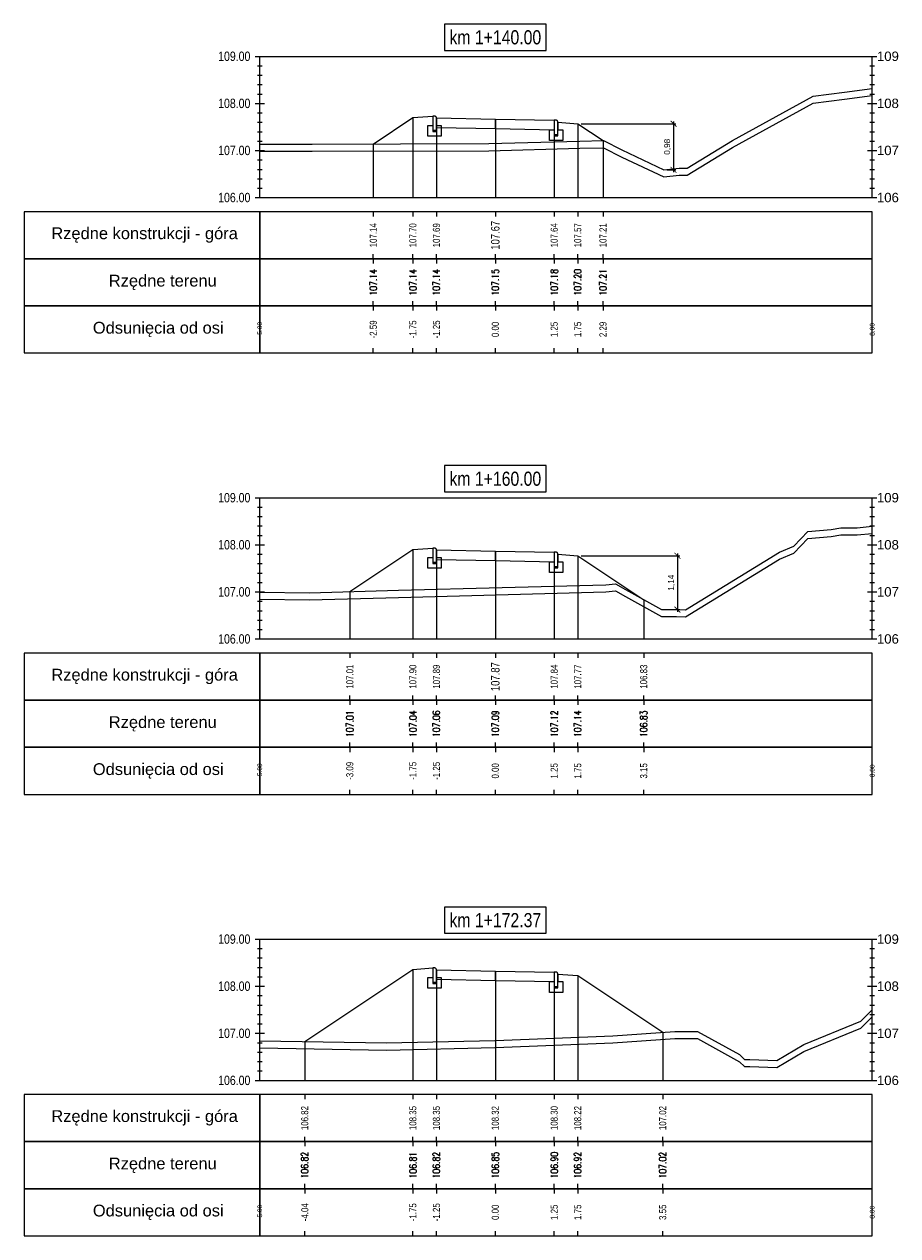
# Model space of a CAD drawing. Extents: x 7537626 to 7538805, y 5722894 to 5725486.
# Tile 56 of 90: x 7538436 to 7538455, y 5725456 to 5725482. Entities that reach past the tile are written whole.
import ezdxf

# ---------------------------------------------------------------- set-up
doc = ezdxf.new("R2010")
doc.units = 0
doc.header["$PDMODE"] = 35
doc.header["$PDSIZE"] = 0.3
for name, color, linetype in [('C-DROGI-PROFILE', 7, 'Continuous'), ('C-DROGI-PROFILE-ETYKIETY', 7, 'Continuous'), ('C-DROGI-PRZEKROJE-ETYKIETY', 7, 'Continuous'), ('C-POPRZECZKA-przekrój', 2, 'Continuous'), ('C-POPRZECZKA-widok', 1, 'Continuous')]:
    doc.layers.add(name, color=color, linetype=linetype)
for name, color, linetype, true_color in [('C-humus', 7, 'Continuous', 0x003df5), ('C-Teren', 7, 'Continuous', 0x005716), ('poprzeczki', 7, 'Continuous', 0x0000d6)]:
    doc.layers.add(name, color=color, linetype=linetype, true_color=true_color)
doc.styles.add('2mm08', font='arial.ttf', dxfattribs={"width": 0.8})
doc.styles.add('opis_50', font='arial.ttf', dxfattribs={"height": 0.125})
doc.styles.get("Standard").update_dxf_attribs({"font": 'arial.ttf'})
doc.dimstyles.new('OPIS_50', dxfattribs={"dimscale": 0.5, "dimtxt": 0.125, "dimasz": 0.25, "dimexe": 0.1, "dimexo": 0.15, "dimgap": 0.1, "dimtad": 1, "dimzin": 0, "dimtxsty": 'opis_50', "dimblk": 'ARCHTICK', "dimcen": 0.15, "dimdle": 0.1, "dimaunit": 2, "dimadec": 4, "dimazin": 0, "dimtfac": 1, "dimtmove": 0, "dimatfit": 3, "dimfxl": 1, "dimarcsym": 0})

# ---------------------------------------------------------------- blocks, each defined once
blk = doc.blocks.new('_ArchTick')
at = {"color": 0, "linetype": 'ByBlock', "const_width": 0.15}
blk.add_lwpolyline([(-0.5, -0.5), (0.5, 0.5)], dxfattribs=at)
blk = doc.blocks.new('*D33')
at = {"layer": 'Defpoints', "color": 0, "transparency": 16777216}
for p in [(7538448.225, 5725479.604), (7538450.05, 5725478.625), (7538450.258, 5725478.625)]:
    blk.add_point(p, dxfattribs=at)
at = {"layer": 'poprzeczki', "color": 0, "lineweight": -2, "transparency": 16777216}
for p, q in [((7538448.3, 5725479.604), (7538450.308, 5725479.604)), ((7538450.258, 5725479.654), (7538450.258, 5725478.575)), ((7538450.125, 5725478.625), (7538450.308, 5725478.625))]:
    blk.add_line(p, q, dxfattribs=at)
at = {"layer": 'poprzeczki', "color": 0, "lineweight": -2, "transparency": 16777216, "xscale": 0.125, "yscale": 0.125, "zscale": 0.125}
for p, rotation in [((7538450.258, 5725479.604), 90), ((7538450.258, 5725478.625), 270)]:
    blk.add_blockref('_ArchTick', p, dxfattribs=dict(at, rotation=rotation))
at = {"layer": 'poprzeczki', "color": 0, "transparency": 16777216, "insert": (7538450.133, 5725479.115), "char_height": 0.125, "attachment_point": 5, "rotation": 90, "style": 'opis_50'}
blk.add_mtext('0,98', dxfattribs=at)
blk = doc.blocks.new('*D94')
at = {"layer": 'Defpoints', "color": 0, "transparency": 16777216}
for p in [(7538448.225, 5725470.429), (7538450, 5725469.287), (7538450.34, 5725469.287)]:
    blk.add_point(p, dxfattribs=at)
at = {"layer": 'poprzeczki', "color": 0, "lineweight": -2, "transparency": 16777216}
for p, q in [((7538448.3, 5725470.429), (7538450.39, 5725470.429)), ((7538450.34, 5725470.479), (7538450.34, 5725469.237)), ((7538450.075, 5725469.287), (7538450.39, 5725469.287))]:
    blk.add_line(p, q, dxfattribs=at)
at = {"layer": 'poprzeczki', "color": 0, "lineweight": -2, "transparency": 16777216, "xscale": 0.125, "yscale": 0.125, "zscale": 0.125}
for p, rotation in [((7538450.34, 5725470.429), 90), ((7538450.34, 5725469.287), 270)]:
    blk.add_blockref('_ArchTick', p, dxfattribs=dict(at, rotation=rotation))
at = {"layer": 'poprzeczki', "color": 0, "transparency": 16777216, "insert": (7538450.215, 5725469.858), "char_height": 0.125, "attachment_point": 5, "rotation": 90, "style": 'opis_50'}
blk.add_mtext('1,14', dxfattribs=at)

msp = doc.modelspace()

# ---------------------------------------------------------------- linework, layer by layer
at = {"layer": 'C-DROGI-PROFILE', "color": 7, "linetype": 'Continuous', "lineweight": -3}
for p, q in [((7538443.885, 5725477.736), (7538443.885, 5725477.636)), ((7538444.725, 5725477.736), (7538444.725, 5725477.636)), ((7538445.225, 5725477.736), (7538445.225, 5725477.636)), ((7538446.475, 5725477.736), (7538446.475, 5725477.636)), ((7538447.725, 5725477.736), (7538447.725, 5725477.636)), ((7538448.225, 5725477.736), (7538448.225, 5725477.636)), ((7538448.761, 5725477.736), (7538448.761, 5725477.636)), ((7538443.885, 5725476.736), (7538443.885, 5725476.836)), ((7538443.885, 5725476.736), (7538443.885, 5725476.636)), ((7538444.725, 5725476.736), (7538444.725, 5725476.836)), ((7538444.725, 5725476.736), (7538444.725, 5725476.636)), ((7538445.225, 5725476.736), (7538445.225, 5725476.836)), ((7538445.225, 5725476.736), (7538445.225, 5725476.636)), ((7538446.475, 5725476.736), (7538446.475, 5725476.836)), ((7538446.475, 5725476.736), (7538446.475, 5725476.636)), ((7538447.725, 5725476.736), (7538447.725, 5725476.836)), ((7538447.725, 5725476.736), (7538447.725, 5725476.636)), ((7538448.225, 5725476.736), (7538448.225, 5725476.836)), ((7538448.225, 5725476.736), (7538448.225, 5725476.636)), ((7538448.761, 5725476.736), (7538448.761, 5725476.836)), ((7538448.761, 5725476.736), (7538448.761, 5725476.636)), ((7538443.885, 5725475.736), (7538443.885, 5725475.836)), ((7538443.885, 5725475.736), (7538443.885, 5725475.636)), ((7538444.725, 5725475.736), (7538444.725, 5725475.836)), ((7538444.725, 5725475.736), (7538444.725, 5725475.636)), ((7538445.225, 5725475.736), (7538445.225, 5725475.836)), ((7538445.225, 5725475.736), (7538445.225, 5725475.636)), ((7538446.475, 5725475.736), (7538446.475, 5725475.836)), ((7538446.475, 5725475.736), (7538446.475, 5725475.636)), ((7538447.725, 5725475.736), (7538447.725, 5725475.836)), ((7538447.725, 5725475.736), (7538447.725, 5725475.636)), ((7538448.225, 5725475.736), (7538448.225, 5725475.836)), ((7538448.225, 5725475.736), (7538448.225, 5725475.636)), ((7538448.761, 5725475.736), (7538448.761, 5725475.836)), ((7538448.761, 5725475.736), (7538448.761, 5725475.636)), ((7538443.885, 5725474.736), (7538443.885, 5725474.836)), ((7538444.725, 5725474.736), (7538444.725, 5725474.836)), ((7538445.225, 5725474.736), (7538445.225, 5725474.836)), ((7538446.475, 5725474.736), (7538446.475, 5725474.836)), ((7538447.725, 5725474.736), (7538447.725, 5725474.836)), ((7538448.225, 5725474.736), (7538448.225, 5725474.836)), ((7538448.761, 5725474.736), (7538448.761, 5725474.836)), ((7538443.386, 5725468.361), (7538443.386, 5725468.261)), ((7538444.725, 5725468.361), (7538444.725, 5725468.261)), ((7538445.225, 5725468.361), (7538445.225, 5725468.261)), ((7538446.475, 5725468.361), (7538446.475, 5725468.261)), ((7538447.725, 5725468.361), (7538447.725, 5725468.261)), ((7538448.225, 5725468.361), (7538448.225, 5725468.261)), ((7538449.625, 5725468.361), (7538449.625, 5725468.261)), ((7538443.386, 5725467.361), (7538443.386, 5725467.461)), ((7538444.725, 5725467.361), (7538444.725, 5725467.461)), ((7538445.225, 5725467.361), (7538445.225, 5725467.461)), ((7538446.475, 5725467.361), (7538446.475, 5725467.461)), ((7538447.725, 5725467.361), (7538447.725, 5725467.461)), ((7538448.225, 5725467.361), (7538448.225, 5725467.461)), ((7538449.625, 5725467.361), (7538449.625, 5725467.461)), ((7538443.386, 5725467.361), (7538443.386, 5725467.261)), ((7538444.725, 5725467.361), (7538444.725, 5725467.261)), ((7538445.225, 5725467.361), (7538445.225, 5725467.261)), ((7538446.475, 5725467.361), (7538446.475, 5725467.261)), ((7538447.725, 5725467.361), (7538447.725, 5725467.261)), ((7538448.225, 5725467.361), (7538448.225, 5725467.261)), ((7538449.625, 5725467.361), (7538449.625, 5725467.261)), ((7538443.386, 5725466.361), (7538443.386, 5725466.461)), ((7538444.725, 5725466.361), (7538444.725, 5725466.461)), ((7538445.225, 5725466.361), (7538445.225, 5725466.461)), ((7538446.475, 5725466.361), (7538446.475, 5725466.461)), ((7538447.725, 5725466.361), (7538447.725, 5725466.461)), ((7538448.225, 5725466.361), (7538448.225, 5725466.461)), ((7538449.625, 5725466.361), (7538449.625, 5725466.461)), ((7538443.386, 5725466.361), (7538443.386, 5725466.261)), ((7538444.725, 5725466.361), (7538444.725, 5725466.261)), ((7538445.225, 5725466.361), (7538445.225, 5725466.261)), ((7538446.475, 5725466.361), (7538446.475, 5725466.261)), ((7538447.725, 5725466.361), (7538447.725, 5725466.261)), ((7538448.225, 5725466.361), (7538448.225, 5725466.261)), ((7538449.625, 5725466.361), (7538449.625, 5725466.261)), ((7538443.386, 5725465.361), (7538443.386, 5725465.461)), ((7538444.725, 5725465.361), (7538444.725, 5725465.461)), ((7538445.225, 5725465.361), (7538445.225, 5725465.461)), ((7538446.475, 5725465.361), (7538446.475, 5725465.461)), ((7538447.725, 5725465.361), (7538447.725, 5725465.461)), ((7538448.225, 5725465.361), (7538448.225, 5725465.461)), ((7538449.625, 5725465.361), (7538449.625, 5725465.461)), ((7538442.43, 5725458.986), (7538442.43, 5725458.886)), ((7538444.725, 5725458.986), (7538444.725, 5725458.886)), ((7538445.225, 5725458.986), (7538445.225, 5725458.886)), ((7538446.475, 5725458.986), (7538446.475, 5725458.886)), ((7538447.725, 5725458.986), (7538447.725, 5725458.886)), ((7538448.225, 5725458.986), (7538448.225, 5725458.886)), ((7538450.028, 5725458.986), (7538450.028, 5725458.886)), ((7538442.43, 5725457.986), (7538442.43, 5725458.086)), ((7538442.43, 5725457.986), (7538442.43, 5725457.886)), ((7538444.725, 5725457.986), (7538444.725, 5725458.086)), ((7538444.725, 5725457.986), (7538444.725, 5725457.886)), ((7538445.225, 5725457.986), (7538445.225, 5725458.086)), ((7538445.225, 5725457.986), (7538445.225, 5725457.886)), ((7538446.475, 5725457.986), (7538446.475, 5725458.086)), ((7538446.475, 5725457.986), (7538446.475, 5725457.886)), ((7538447.725, 5725457.986), (7538447.725, 5725458.086)), ((7538447.725, 5725457.986), (7538447.725, 5725457.886)), ((7538448.225, 5725457.986), (7538448.225, 5725458.086)), ((7538448.225, 5725457.986), (7538448.225, 5725457.886)), ((7538450.028, 5725457.986), (7538450.028, 5725458.086)), ((7538450.028, 5725457.986), (7538450.028, 5725457.886)), ((7538442.43, 5725456.986), (7538442.43, 5725457.086)), ((7538442.43, 5725456.986), (7538442.43, 5725456.886)), ((7538444.725, 5725456.986), (7538444.725, 5725457.086)), ((7538444.725, 5725456.986), (7538444.725, 5725456.886)), ((7538445.225, 5725456.986), (7538445.225, 5725457.086)), ((7538445.225, 5725456.986), (7538445.225, 5725456.886)), ((7538446.475, 5725456.986), (7538446.475, 5725457.086)), ((7538446.475, 5725456.986), (7538446.475, 5725456.886)), ((7538447.725, 5725456.986), (7538447.725, 5725457.086)), ((7538447.725, 5725456.986), (7538447.725, 5725456.886)), ((7538448.225, 5725456.986), (7538448.225, 5725457.086)), ((7538448.225, 5725456.986), (7538448.225, 5725456.886)), ((7538450.028, 5725456.986), (7538450.028, 5725457.086)), ((7538450.028, 5725456.986), (7538450.028, 5725456.886)), ((7538442.43, 5725455.986), (7538442.43, 5725456.086)), ((7538444.725, 5725455.986), (7538444.725, 5725456.086)), ((7538445.225, 5725455.986), (7538445.225, 5725456.086)), ((7538446.475, 5725455.986), (7538446.475, 5725456.086)), ((7538447.725, 5725455.986), (7538447.725, 5725456.086)), ((7538448.225, 5725455.986), (7538448.225, 5725456.086)), ((7538450.028, 5725455.986), (7538450.028, 5725456.086))]:
    msp.add_line(p, q, dxfattribs=at)
at = {"layer": 'C-DROGI-PROFILE', "color": 1, "linetype": 'Continuous', "lineweight": -3}
for points in [[(7538441.475, 5725476.736), (7538441.475, 5725477.736), (7538436.475, 5725477.736), (7538436.475, 5725476.736)], [(7538441.475, 5725476.736), (7538454.475, 5725476.736), (7538454.475, 5725477.736), (7538441.475, 5725477.736)], [(7538441.475, 5725475.736), (7538441.475, 5725476.736), (7538436.475, 5725476.736), (7538436.475, 5725475.736)], [(7538441.475, 5725475.736), (7538454.475, 5725475.736), (7538454.475, 5725476.736), (7538441.475, 5725476.736)], [(7538441.475, 5725474.736), (7538441.475, 5725475.736), (7538436.475, 5725475.736), (7538436.475, 5725474.736)], [(7538441.475, 5725474.736), (7538454.475, 5725474.736), (7538454.475, 5725475.736), (7538441.475, 5725475.736)], [(7538441.475, 5725467.361), (7538441.475, 5725468.361), (7538436.475, 5725468.361), (7538436.475, 5725467.361)], [(7538441.475, 5725467.361), (7538454.475, 5725467.361), (7538454.475, 5725468.361), (7538441.475, 5725468.361)], [(7538441.475, 5725466.361), (7538441.475, 5725467.361), (7538436.475, 5725467.361), (7538436.475, 5725466.361)], [(7538441.475, 5725466.361), (7538454.475, 5725466.361), (7538454.475, 5725467.361), (7538441.475, 5725467.361)], [(7538441.475, 5725465.361), (7538441.475, 5725466.361), (7538436.475, 5725466.361), (7538436.475, 5725465.361)], [(7538441.475, 5725465.361), (7538454.475, 5725465.361), (7538454.475, 5725466.361), (7538441.475, 5725466.361)], [(7538441.475, 5725457.986), (7538441.475, 5725458.986), (7538436.475, 5725458.986), (7538436.475, 5725457.986)], [(7538441.475, 5725457.986), (7538454.475, 5725457.986), (7538454.475, 5725458.986), (7538441.475, 5725458.986)], [(7538441.475, 5725456.986), (7538441.475, 5725457.986), (7538436.475, 5725457.986), (7538436.475, 5725456.986)], [(7538441.475, 5725456.986), (7538454.475, 5725456.986), (7538454.475, 5725457.986), (7538441.475, 5725457.986)], [(7538441.475, 5725455.986), (7538441.475, 5725456.986), (7538436.475, 5725456.986), (7538436.475, 5725455.986)], [(7538441.475, 5725455.986), (7538454.475, 5725455.986), (7538454.475, 5725456.986), (7538441.475, 5725456.986)]]:
    msp.add_3dface(points, dxfattribs=at)
at = {"layer": 'C-DROGI-PRZEKROJE-ETYKIETY', "color": 1, "linetype": 'Continuous', "lineweight": -3}
for p, q in [((7538444.725, 5725479.734), (7538444.725, 5725478.036)), ((7538445.225, 5725479.728), (7538445.225, 5725478.036)), ((7538446.475, 5725479.703), (7538446.475, 5725478.036)), ((7538447.725, 5725479.678), (7538447.725, 5725478.036)), ((7538448.225, 5725479.604), (7538448.225, 5725478.036)), ((7538443.885, 5725479.174), (7538443.885, 5725478.036)), ((7538448.761, 5725479.246), (7538448.761, 5725478.036)), ((7538444.725, 5725470.559), (7538444.725, 5725468.661)), ((7538445.225, 5725470.553), (7538445.225, 5725468.661)), ((7538446.475, 5725470.528), (7538446.475, 5725468.661)), ((7538447.725, 5725470.503), (7538447.725, 5725468.661)), ((7538448.225, 5725470.429), (7538448.225, 5725468.661)), ((7538443.386, 5725469.667), (7538443.386, 5725468.661)), ((7538449.625, 5725469.496), (7538449.625, 5725468.661)), ((7538444.725, 5725461.641), (7538444.725, 5725459.286)), ((7538445.225, 5725461.634), (7538445.225, 5725459.286)), ((7538446.475, 5725461.609), (7538446.475, 5725459.286)), ((7538447.725, 5725461.584), (7538447.725, 5725459.286)), ((7538448.225, 5725461.511), (7538448.225, 5725459.286)), ((7538450.028, 5725460.309), (7538450.028, 5725459.286)), ((7538442.43, 5725460.111), (7538442.43, 5725459.286))]:
    msp.add_line(p, q, dxfattribs=at)
at = {"layer": 'C-humus'}
for p, q in [((7538451.508, 5725479.1), (7538453.221, 5725480.041)), ((7538453.221, 5725480.041), (7538453.89, 5725480.123)), ((7538453.89, 5725480.123), (7538454.475, 5725480.204)), ((7538441.475, 5725479.019), (7538442.589, 5725479.02)), ((7538442.589, 5725479.02), (7538446.335, 5725479.032)), ((7538446.335, 5725479.032), (7538448.269, 5725479.085)), ((7538448.269, 5725479.085), (7538448.771, 5725479.096)), ((7538448.771, 5725479.096), (7538449.162, 5725478.897)), ((7538450.546, 5725478.511), (7538451.508, 5725479.1)), ((7538449.162, 5725478.897), (7538450.05, 5725478.475)), ((7538450.05, 5725478.475), (7538450.378, 5725478.511)), ((7538450.378, 5725478.511), (7538450.546, 5725478.511)), ((7538452.808, 5725470.483), (7538453.111, 5725470.794)), ((7538453.111, 5725470.794), (7538453.607, 5725470.838)), ((7538453.607, 5725470.838), (7538453.811, 5725470.871)), ((7538453.811, 5725470.871), (7538454.154, 5725470.873)), ((7538454.154, 5725470.873), (7538454.475, 5725470.905)), ((7538450.51, 5725469.13), (7538452.506, 5725470.355)), ((7538452.506, 5725470.355), (7538452.808, 5725470.483)), ((7538441.475, 5725469.508), (7538442.531, 5725469.493)), ((7538442.531, 5725469.493), (7538444.418, 5725469.545)), ((7538444.418, 5725469.545), (7538448.822, 5725469.664)), ((7538448.822, 5725469.664), (7538449.029, 5725469.681)), ((7538449.029, 5725469.681), (7538449.237, 5725469.561)), ((7538449.237, 5725469.561), (7538450, 5725469.137)), ((7538450, 5725469.137), (7538450.322, 5725469.136)), ((7538450.322, 5725469.136), (7538450.51, 5725469.13)), ((7538454.233, 5725460.395), (7538454.475, 5725460.636)), ((7538453.023, 5725459.901), (7538454.233, 5725460.395)), ((7538441.475, 5725459.977), (7538444.168, 5725459.931)), ((7538444.168, 5725459.931), (7538446.463, 5725459.986)), ((7538446.463, 5725459.986), (7538446.475, 5725459.986)), ((7538446.475, 5725459.986), (7538448.968, 5725460.082)), ((7538448.968, 5725460.082), (7538450.286, 5725460.177)), ((7538450.286, 5725460.177), (7538450.765, 5725460.173)), ((7538450.765, 5725460.173), (7538451.655, 5725459.683)), ((7538452.447, 5725459.557), (7538453.023, 5725459.901)), ((7538451.655, 5725459.683), (7538451.765, 5725459.581)), ((7538451.765, 5725459.581), (7538451.877, 5725459.578)), ((7538451.877, 5725459.578), (7538452.447, 5725459.557))]:
    msp.add_line(p, q, dxfattribs=at)
at = {"layer": 'C-POPRZECZKA-przekrój', "color": 2, "linetype": 'Continuous', "lineweight": -3}
for p, q in [((7538444.725, 5725479.734), (7538445.145, 5725479.768)), ((7538445.185, 5725479.768), (7538445.145, 5725479.768)), ((7538445.145, 5725479.768), (7538445.145, 5725479.438)), ((7538445.19, 5725479.767), (7538445.185, 5725479.768)), ((7538445.199, 5725479.765), (7538445.19, 5725479.767)), ((7538445.207, 5725479.761), (7538445.199, 5725479.765)), ((7538443.885, 5725479.174), (7538444.725, 5725479.734)), ((7538445.045, 5725479.338), (7538445.045, 5725479.568)), ((7538445.045, 5725479.568), (7538445.145, 5725479.568)), ((7538445.145, 5725479.568), (7538445.145, 5725479.468)), ((7538445.213, 5725479.756), (7538445.207, 5725479.761)), ((7538445.218, 5725479.751), (7538445.213, 5725479.756)), ((7538445.222, 5725479.743), (7538445.218, 5725479.751)), ((7538445.224, 5725479.735), (7538445.222, 5725479.743)), ((7538445.225, 5725479.728), (7538445.224, 5725479.735)), ((7538445.225, 5725479.728), (7538446.475, 5725479.703)), ((7538445.225, 5725479.728), (7538445.226, 5725479.528)), ((7538445.225, 5725479.438), (7538445.225, 5725479.728)), ((7538445.225, 5725479.728), (7538445.225, 5725479.568)), ((7538445.225, 5725479.568), (7538445.325, 5725479.568)), ((7538445.226, 5725479.528), (7538446.475, 5725479.503)), ((7538445.325, 5725479.568), (7538445.325, 5725479.338)), ((7538446.475, 5725479.503), (7538446.475, 5725479.703)), ((7538446.475, 5725479.703), (7538447.725, 5725479.678)), ((7538447.725, 5725479.678), (7538447.724, 5725479.478)), ((7538447.765, 5725479.678), (7538447.725, 5725479.678)), ((7538447.725, 5725479.678), (7538447.725, 5725479.348)), ((7538447.77, 5725479.677), (7538447.765, 5725479.678)), ((7538447.779, 5725479.675), (7538447.77, 5725479.677)), ((7538447.787, 5725479.671), (7538447.779, 5725479.675)), ((7538447.793, 5725479.666), (7538447.787, 5725479.671)), ((7538447.798, 5725479.661), (7538447.793, 5725479.666)), ((7538447.802, 5725479.653), (7538447.798, 5725479.661)), ((7538447.804, 5725479.645), (7538447.802, 5725479.653)), ((7538447.805, 5725479.638), (7538447.804, 5725479.645)), ((7538447.805, 5725479.348), (7538447.805, 5725479.638)), ((7538447.805, 5725479.638), (7538447.805, 5725479.478)), ((7538447.805, 5725479.638), (7538448.225, 5725479.604)), ((7538448.225, 5725479.604), (7538448.761, 5725479.246)), ((7538445.325, 5725479.338), (7538445.045, 5725479.338)), ((7538445.145, 5725479.468), (7538445.225, 5725479.468)), ((7538445.145, 5725479.438), (7538445.225, 5725479.438)), ((7538446.475, 5725479.503), (7538447.724, 5725479.478)), ((7538447.625, 5725479.248), (7538447.625, 5725479.478)), ((7538447.625, 5725479.478), (7538447.725, 5725479.478)), ((7538447.725, 5725479.478), (7538447.725, 5725479.378)), ((7538447.725, 5725479.378), (7538447.805, 5725479.378)), ((7538447.725, 5725479.348), (7538447.805, 5725479.348)), ((7538447.805, 5725479.478), (7538447.905, 5725479.478)), ((7538447.905, 5725479.478), (7538447.905, 5725479.248)), ((7538447.905, 5725479.248), (7538447.625, 5725479.248)), ((7538443.386, 5725469.667), (7538444.725, 5725470.559)), ((7538444.725, 5725470.559), (7538445.145, 5725470.593)), ((7538445.185, 5725470.593), (7538445.145, 5725470.593)), ((7538445.145, 5725470.593), (7538445.145, 5725470.263)), ((7538445.19, 5725470.592), (7538445.185, 5725470.593)), ((7538445.199, 5725470.59), (7538445.19, 5725470.592)), ((7538445.207, 5725470.586), (7538445.199, 5725470.59)), ((7538445.213, 5725470.581), (7538445.207, 5725470.586)), ((7538445.218, 5725470.576), (7538445.213, 5725470.581)), ((7538445.222, 5725470.568), (7538445.218, 5725470.576)), ((7538445.224, 5725470.56), (7538445.222, 5725470.568)), ((7538445.225, 5725470.553), (7538445.224, 5725470.56)), ((7538445.225, 5725470.553), (7538446.475, 5725470.528)), ((7538445.225, 5725470.553), (7538445.226, 5725470.353)), ((7538445.225, 5725470.263), (7538445.225, 5725470.553)), ((7538445.225, 5725470.553), (7538445.225, 5725470.393)), ((7538446.475, 5725470.328), (7538446.475, 5725470.528)), ((7538446.475, 5725470.528), (7538447.725, 5725470.503)), ((7538447.725, 5725470.503), (7538447.724, 5725470.303)), ((7538447.765, 5725470.503), (7538447.725, 5725470.503)), ((7538447.725, 5725470.503), (7538447.725, 5725470.173)), ((7538447.77, 5725470.502), (7538447.765, 5725470.503)), ((7538447.779, 5725470.5), (7538447.77, 5725470.502)), ((7538447.787, 5725470.496), (7538447.779, 5725470.5)), ((7538445.045, 5725470.163), (7538445.045, 5725470.393)), ((7538445.045, 5725470.393), (7538445.145, 5725470.393)), ((7538445.145, 5725470.393), (7538445.145, 5725470.293)), ((7538445.145, 5725470.293), (7538445.225, 5725470.293)), ((7538445.145, 5725470.263), (7538445.225, 5725470.263)), ((7538445.225, 5725470.393), (7538445.325, 5725470.393)), ((7538445.226, 5725470.353), (7538446.475, 5725470.328)), ((7538445.325, 5725470.393), (7538445.325, 5725470.163)), ((7538446.475, 5725470.328), (7538447.724, 5725470.303)), ((7538447.625, 5725470.073), (7538447.625, 5725470.303)), ((7538447.625, 5725470.303), (7538447.725, 5725470.303)), ((7538447.725, 5725470.303), (7538447.725, 5725470.203)), ((7538447.793, 5725470.491), (7538447.787, 5725470.496)), ((7538447.798, 5725470.486), (7538447.793, 5725470.491)), ((7538447.802, 5725470.478), (7538447.798, 5725470.486)), ((7538447.804, 5725470.47), (7538447.802, 5725470.478)), ((7538447.805, 5725470.463), (7538447.804, 5725470.47)), ((7538447.805, 5725470.173), (7538447.805, 5725470.463)), ((7538447.805, 5725470.463), (7538447.805, 5725470.303)), ((7538447.805, 5725470.463), (7538448.225, 5725470.429)), ((7538447.805, 5725470.303), (7538447.905, 5725470.303)), ((7538447.905, 5725470.303), (7538447.905, 5725470.073)), ((7538448.225, 5725470.429), (7538449.625, 5725469.496)), ((7538445.325, 5725470.163), (7538445.045, 5725470.163)), ((7538447.905, 5725470.073), (7538447.625, 5725470.073)), ((7538447.725, 5725470.203), (7538447.805, 5725470.203)), ((7538447.725, 5725470.173), (7538447.805, 5725470.173)), ((7538442.43, 5725460.111), (7538444.725, 5725461.641)), ((7538444.725, 5725461.641), (7538445.145, 5725461.674)), ((7538445.185, 5725461.674), (7538445.145, 5725461.674)), ((7538445.145, 5725461.674), (7538445.145, 5725461.344)), ((7538445.19, 5725461.674), (7538445.185, 5725461.674)), ((7538445.199, 5725461.672), (7538445.19, 5725461.674)), ((7538445.207, 5725461.667), (7538445.199, 5725461.672)), ((7538445.213, 5725461.662), (7538445.207, 5725461.667)), ((7538445.218, 5725461.657), (7538445.213, 5725461.662)), ((7538445.222, 5725461.65), (7538445.218, 5725461.657)), ((7538445.224, 5725461.641), (7538445.222, 5725461.65)), ((7538445.225, 5725461.634), (7538445.224, 5725461.641)), ((7538445.225, 5725461.634), (7538446.475, 5725461.609)), ((7538445.225, 5725461.634), (7538445.226, 5725461.434)), ((7538445.225, 5725461.344), (7538445.225, 5725461.634)), ((7538445.225, 5725461.634), (7538445.225, 5725461.474)), ((7538446.475, 5725461.409), (7538446.475, 5725461.609)), ((7538446.475, 5725461.609), (7538447.725, 5725461.584)), ((7538447.725, 5725461.584), (7538447.724, 5725461.384)), ((7538447.765, 5725461.584), (7538447.725, 5725461.584)), ((7538447.725, 5725461.584), (7538447.725, 5725461.254)), ((7538447.77, 5725461.584), (7538447.765, 5725461.584)), ((7538447.779, 5725461.582), (7538447.77, 5725461.584)), ((7538447.787, 5725461.577), (7538447.779, 5725461.582)), ((7538447.793, 5725461.572), (7538447.787, 5725461.577)), ((7538447.798, 5725461.567), (7538447.793, 5725461.572)), ((7538447.802, 5725461.56), (7538447.798, 5725461.567)), ((7538447.804, 5725461.551), (7538447.802, 5725461.56)), ((7538447.805, 5725461.544), (7538447.804, 5725461.551)), ((7538447.805, 5725461.254), (7538447.805, 5725461.544)), ((7538447.805, 5725461.544), (7538447.805, 5725461.384)), ((7538447.805, 5725461.544), (7538448.225, 5725461.511)), ((7538448.225, 5725461.511), (7538450.028, 5725460.309)), ((7538445.045, 5725461.244), (7538445.045, 5725461.474)), ((7538445.045, 5725461.474), (7538445.145, 5725461.474)), ((7538445.325, 5725461.244), (7538445.045, 5725461.244)), ((7538445.145, 5725461.474), (7538445.145, 5725461.374)), ((7538445.145, 5725461.374), (7538445.225, 5725461.374)), ((7538445.145, 5725461.344), (7538445.225, 5725461.344)), ((7538445.225, 5725461.474), (7538445.325, 5725461.474)), ((7538445.226, 5725461.434), (7538446.475, 5725461.409)), ((7538445.325, 5725461.474), (7538445.325, 5725461.244)), ((7538446.475, 5725461.409), (7538447.724, 5725461.384)), ((7538447.625, 5725461.154), (7538447.625, 5725461.384)), ((7538447.625, 5725461.384), (7538447.725, 5725461.384)), ((7538447.725, 5725461.384), (7538447.725, 5725461.284)), ((7538447.725, 5725461.284), (7538447.805, 5725461.284)), ((7538447.725, 5725461.254), (7538447.805, 5725461.254)), ((7538447.805, 5725461.384), (7538447.905, 5725461.384)), ((7538447.905, 5725461.384), (7538447.905, 5725461.154)), ((7538447.905, 5725461.154), (7538447.625, 5725461.154))]:
    msp.add_line(p, q, dxfattribs=at)
at = {"layer": 'C-POPRZECZKA-widok', "color": 1, "linetype": 'Continuous', "lineweight": -3}
for p, q in [((7538441.375, 5725481.036), (7538454.575, 5725481.036)), ((7538441.425, 5725480.836), (7538441.525, 5725480.836)), ((7538441.475, 5725478.036), (7538441.475, 5725481.036)), ((7538454.425, 5725480.836), (7538454.525, 5725480.836)), ((7538454.475, 5725478.036), (7538454.475, 5725481.036)), ((7538441.425, 5725480.636), (7538441.525, 5725480.636)), ((7538454.425, 5725480.636), (7538454.525, 5725480.636)), ((7538441.425, 5725480.436), (7538441.525, 5725480.436)), ((7538454.425, 5725480.436), (7538454.525, 5725480.436)), ((7538441.375, 5725480.036), (7538441.575, 5725480.036)), ((7538441.425, 5725480.236), (7538441.525, 5725480.236)), ((7538441.425, 5725480.036), (7538441.525, 5725480.036)), ((7538454.375, 5725480.036), (7538454.575, 5725480.036)), ((7538454.425, 5725480.236), (7538454.525, 5725480.236)), ((7538454.425, 5725480.036), (7538454.525, 5725480.036)), ((7538441.425, 5725479.836), (7538441.525, 5725479.836)), ((7538454.425, 5725479.836), (7538454.525, 5725479.836)), ((7538441.425, 5725479.636), (7538441.525, 5725479.636)), ((7538454.425, 5725479.636), (7538454.525, 5725479.636)), ((7538441.425, 5725479.436), (7538441.525, 5725479.436)), ((7538454.425, 5725479.436), (7538454.525, 5725479.436)), ((7538441.375, 5725479.036), (7538441.575, 5725479.036)), ((7538441.425, 5725479.236), (7538441.525, 5725479.236)), ((7538441.425, 5725479.036), (7538441.525, 5725479.036)), ((7538454.375, 5725479.036), (7538454.575, 5725479.036)), ((7538454.425, 5725479.236), (7538454.525, 5725479.236)), ((7538454.425, 5725479.036), (7538454.525, 5725479.036)), ((7538441.425, 5725478.836), (7538441.525, 5725478.836)), ((7538454.425, 5725478.836), (7538454.525, 5725478.836)), ((7538441.425, 5725478.636), (7538441.525, 5725478.636)), ((7538454.425, 5725478.636), (7538454.525, 5725478.636)), ((7538441.425, 5725478.436), (7538441.525, 5725478.436)), ((7538441.425, 5725478.236), (7538441.525, 5725478.236)), ((7538454.425, 5725478.436), (7538454.525, 5725478.436)), ((7538454.425, 5725478.236), (7538454.525, 5725478.236)), ((7538441.375, 5725478.036), (7538454.575, 5725478.036)), ((7538441.375, 5725471.661), (7538454.575, 5725471.661)), ((7538441.475, 5725468.661), (7538441.475, 5725471.661)), ((7538454.475, 5725468.661), (7538454.475, 5725471.661)), ((7538441.425, 5725471.461), (7538441.525, 5725471.461)), ((7538454.425, 5725471.461), (7538454.525, 5725471.461)), ((7538441.425, 5725471.261), (7538441.525, 5725471.261)), ((7538441.425, 5725471.061), (7538441.525, 5725471.061)), ((7538454.425, 5725471.261), (7538454.525, 5725471.261)), ((7538454.425, 5725471.061), (7538454.525, 5725471.061)), ((7538441.425, 5725470.861), (7538441.525, 5725470.861)), ((7538454.425, 5725470.861), (7538454.525, 5725470.861)), ((7538441.375, 5725470.661), (7538441.575, 5725470.661)), ((7538441.425, 5725470.661), (7538441.525, 5725470.661)), ((7538454.375, 5725470.661), (7538454.575, 5725470.661)), ((7538454.425, 5725470.661), (7538454.525, 5725470.661)), ((7538441.425, 5725470.461), (7538441.525, 5725470.461)), ((7538441.425, 5725470.261), (7538441.525, 5725470.261)), ((7538454.425, 5725470.461), (7538454.525, 5725470.461)), ((7538454.425, 5725470.261), (7538454.525, 5725470.261)), ((7538441.425, 5725470.061), (7538441.525, 5725470.061)), ((7538454.425, 5725470.061), (7538454.525, 5725470.061)), ((7538441.425, 5725469.861), (7538441.525, 5725469.861)), ((7538454.425, 5725469.861), (7538454.525, 5725469.861)), ((7538441.375, 5725469.661), (7538441.575, 5725469.661)), ((7538441.425, 5725469.661), (7538441.525, 5725469.661)), ((7538454.375, 5725469.661), (7538454.575, 5725469.661)), ((7538454.425, 5725469.661), (7538454.525, 5725469.661)), ((7538441.425, 5725469.461), (7538441.525, 5725469.461)), ((7538441.425, 5725469.261), (7538441.525, 5725469.261)), ((7538454.425, 5725469.461), (7538454.525, 5725469.461)), ((7538454.425, 5725469.261), (7538454.525, 5725469.261)), ((7538441.425, 5725469.061), (7538441.525, 5725469.061)), ((7538454.425, 5725469.061), (7538454.525, 5725469.061)), ((7538441.425, 5725468.861), (7538441.525, 5725468.861)), ((7538454.425, 5725468.861), (7538454.525, 5725468.861)), ((7538441.375, 5725468.661), (7538454.575, 5725468.661)), ((7538441.375, 5725462.286), (7538454.575, 5725462.286)), ((7538441.475, 5725459.286), (7538441.475, 5725462.286)), ((7538454.475, 5725459.286), (7538454.475, 5725462.286)), ((7538441.425, 5725462.086), (7538441.525, 5725462.086)), ((7538454.425, 5725462.086), (7538454.525, 5725462.086)), ((7538441.425, 5725461.886), (7538441.525, 5725461.886)), ((7538454.425, 5725461.886), (7538454.525, 5725461.886)), ((7538441.425, 5725461.686), (7538441.525, 5725461.686)), ((7538454.425, 5725461.686), (7538454.525, 5725461.686)), ((7538441.375, 5725461.286), (7538441.575, 5725461.286)), ((7538441.425, 5725461.486), (7538441.525, 5725461.486)), ((7538441.425, 5725461.286), (7538441.525, 5725461.286)), ((7538454.375, 5725461.286), (7538454.575, 5725461.286)), ((7538454.425, 5725461.486), (7538454.525, 5725461.486)), ((7538454.425, 5725461.286), (7538454.525, 5725461.286)), ((7538441.425, 5725461.086), (7538441.525, 5725461.086)), ((7538454.425, 5725461.086), (7538454.525, 5725461.086)), ((7538441.425, 5725460.886), (7538441.525, 5725460.886)), ((7538454.425, 5725460.886), (7538454.525, 5725460.886)), ((7538441.425, 5725460.686), (7538441.525, 5725460.686)), ((7538441.425, 5725460.486), (7538441.525, 5725460.486)), ((7538454.425, 5725460.686), (7538454.525, 5725460.686)), ((7538454.425, 5725460.486), (7538454.525, 5725460.486)), ((7538441.375, 5725460.286), (7538441.575, 5725460.286)), ((7538441.425, 5725460.286), (7538441.525, 5725460.286)), ((7538454.375, 5725460.286), (7538454.575, 5725460.286)), ((7538454.425, 5725460.286), (7538454.525, 5725460.286)), ((7538441.425, 5725460.086), (7538441.525, 5725460.086)), ((7538454.425, 5725460.086), (7538454.525, 5725460.086)), ((7538441.425, 5725459.886), (7538441.525, 5725459.886)), ((7538454.425, 5725459.886), (7538454.525, 5725459.886)), ((7538441.425, 5725459.686), (7538441.525, 5725459.686)), ((7538441.425, 5725459.486), (7538441.525, 5725459.486)), ((7538454.425, 5725459.686), (7538454.525, 5725459.686)), ((7538454.425, 5725459.486), (7538454.525, 5725459.486)), ((7538441.375, 5725459.286), (7538454.575, 5725459.286))]:
    msp.add_line(p, q, dxfattribs=at)
at = {"layer": 'C-POPRZECZKA-widok', "color": 3, "linetype": 'Continuous', "lineweight": -3}
for points in [[(7538445.395, 5725481.161), (7538447.555, 5725481.161), (7538447.555, 5725481.718), (7538445.395, 5725481.718)], [(7538445.395, 5725471.786), (7538447.555, 5725471.786), (7538447.555, 5725472.343), (7538445.395, 5725472.343)], [(7538445.395, 5725462.411), (7538447.555, 5725462.411), (7538447.555, 5725462.968), (7538445.395, 5725462.968)]]:
    msp.add_3dface(points, dxfattribs=at)
at = {"layer": 'C-Teren'}
for p, q in [((7538453.89, 5725480.273), (7538454.475, 5725480.354)), ((7538451.508, 5725479.25), (7538453.221, 5725480.191)), ((7538453.221, 5725480.191), (7538453.89, 5725480.273)), ((7538450.546, 5725478.661), (7538451.508, 5725479.25)), ((7538441.475, 5725479.169), (7538442.589, 5725479.17)), ((7538442.589, 5725479.17), (7538446.335, 5725479.182)), ((7538446.335, 5725479.182), (7538448.269, 5725479.235)), ((7538448.269, 5725479.235), (7538448.771, 5725479.246)), ((7538448.771, 5725479.246), (7538449.162, 5725479.047)), ((7538449.162, 5725479.047), (7538450.05, 5725478.625)), ((7538450.05, 5725478.625), (7538450.378, 5725478.661)), ((7538450.378, 5725478.661), (7538450.546, 5725478.661)), ((7538453.607, 5725470.988), (7538453.811, 5725471.021)), ((7538453.811, 5725471.021), (7538454.154, 5725471.023)), ((7538454.154, 5725471.023), (7538454.475, 5725471.055)), ((7538452.808, 5725470.633), (7538453.111, 5725470.944)), ((7538453.111, 5725470.944), (7538453.607, 5725470.988)), ((7538450.51, 5725469.28), (7538452.506, 5725470.505)), ((7538452.506, 5725470.505), (7538452.808, 5725470.633)), ((7538444.418, 5725469.695), (7538448.822, 5725469.814)), ((7538448.822, 5725469.814), (7538449.029, 5725469.831)), ((7538449.029, 5725469.831), (7538449.237, 5725469.711)), ((7538441.475, 5725469.658), (7538442.531, 5725469.643)), ((7538442.531, 5725469.643), (7538444.418, 5725469.695)), ((7538449.237, 5725469.711), (7538450, 5725469.287)), ((7538450, 5725469.287), (7538450.322, 5725469.286)), ((7538450.322, 5725469.286), (7538450.51, 5725469.28)), ((7538454.233, 5725460.545), (7538454.475, 5725460.786)), ((7538453.023, 5725460.051), (7538454.233, 5725460.545)), ((7538446.475, 5725460.136), (7538448.968, 5725460.232)), ((7538448.968, 5725460.232), (7538450.286, 5725460.327)), ((7538450.286, 5725460.327), (7538450.765, 5725460.323)), ((7538450.765, 5725460.323), (7538451.655, 5725459.833)), ((7538441.475, 5725460.127), (7538444.168, 5725460.081)), ((7538444.168, 5725460.081), (7538446.463, 5725460.136)), ((7538446.463, 5725460.136), (7538446.475, 5725460.136)), ((7538452.447, 5725459.707), (7538453.023, 5725460.051)), ((7538451.655, 5725459.833), (7538451.765, 5725459.731)), ((7538451.765, 5725459.731), (7538451.877, 5725459.728)), ((7538451.877, 5725459.728), (7538452.447, 5725459.707))]:
    msp.add_line(p, q, dxfattribs=at)

# ---------------------------------------------------------------- texts
at = {"layer": 'C-DROGI-PROFILE', "color": 2}
for s, p in [('Rzędne konstrukcji - góra', (7538437.05, 5725477.153)), ('Rzędne terenu', (7538438.27, 5725476.147)), ('Odsunięcia od osi', (7538437.931, 5725475.147)), ('Rzędne konstrukcji - góra', (7538437.05, 5725467.778)), ('Rzędne terenu', (7538438.27, 5725466.772)), ('Odsunięcia od osi', (7538437.931, 5725465.772)), ('Rzędne konstrukcji - góra', (7538437.05, 5725458.403)), ('Rzędne terenu', (7538438.27, 5725457.397)), ('Odsunięcia od osi', (7538437.931, 5725456.397))]:
    msp.add_text(s, height=0.25, dxfattribs=at).set_placement(p)
at = {"layer": 'C-DROGI-PROFILE-ETYKIETY', "color": 1, "linetype": 'Continuous', "lineweight": -3, "attachment_point": 5, "rotation": 90, "style": '2mm08'}
for s, insert, char_height in [('107.14', (7538443.885, 5725477.236), 0.15), ('107.70', (7538444.725, 5725477.236), 0.15), ('107.69', (7538445.225, 5725477.236), 0.15), ('107.67', (7538446.475, 5725477.236), 0.18), ('107.64', (7538447.725, 5725477.236), 0.15), ('107.57', (7538448.225, 5725477.236), 0.15), ('107.21', (7538448.761, 5725477.236), 0.15), ('{\\Fsimplex.shx|c238;107.14}', (7538443.885, 5725476.236), 0.15), ('{\\Fsimplex.shx|c238;107.14}', (7538444.725, 5725476.236), 0.15), ('{\\Fsimplex.shx|c238;107.14}', (7538445.225, 5725476.236), 0.15), ('{\\Fsimplex.shx|c238;107.15}', (7538446.475, 5725476.236), 0.15), ('{\\Fsimplex.shx|c238;107.18}', (7538447.725, 5725476.236), 0.15), ('{\\Fsimplex.shx|c238;107.20}', (7538448.225, 5725476.236), 0.15), ('{\\Fsimplex.shx|c238;107.21}', (7538448.761, 5725476.236), 0.15), ('-2.59', (7538443.885, 5725475.236), 0.15), ('-1.75', (7538444.725, 5725475.236), 0.15), ('-1.25', (7538445.225, 5725475.236), 0.15), ('0.00', (7538446.475, 5725475.236), 0.15), ('1.25', (7538447.725, 5725475.236), 0.15), ('1.75', (7538448.225, 5725475.236), 0.15), ('2.29', (7538448.761, 5725475.236), 0.15), ('107.87', (7538446.475, 5725467.861), 0.18), ('107.01', (7538443.386, 5725467.861), 0.15), ('107.90', (7538444.725, 5725467.861), 0.15), ('107.89', (7538445.225, 5725467.861), 0.15), ('107.84', (7538447.725, 5725467.861), 0.15), ('107.77', (7538448.225, 5725467.861), 0.15), ('106.83', (7538449.625, 5725467.861), 0.15), ('{\\Fsimplex.shx|c238;107.01}', (7538443.386, 5725466.861), 0.15), ('{\\Fsimplex.shx|c238;107.04}', (7538444.725, 5725466.861), 0.15), ('{\\Fsimplex.shx|c238;107.06}', (7538445.225, 5725466.861), 0.15), ('{\\Fsimplex.shx|c238;107.09}', (7538446.475, 5725466.861), 0.15), ('{\\Fsimplex.shx|c238;107.12}', (7538447.725, 5725466.861), 0.15), ('{\\Fsimplex.shx|c238;107.14}', (7538448.225, 5725466.861), 0.15), ('{\\Fsimplex.shx|c238;106.83}', (7538449.625, 5725466.861), 0.15), ('-3.09', (7538443.386, 5725465.861), 0.15), ('-1.75', (7538444.725, 5725465.861), 0.15), ('-1.25', (7538445.225, 5725465.861), 0.15), ('0.00', (7538446.475, 5725465.861), 0.15), ('1.25', (7538447.725, 5725465.861), 0.15), ('1.75', (7538448.225, 5725465.861), 0.15), ('3.15', (7538449.625, 5725465.861), 0.15), ('106.82', (7538442.43, 5725458.486), 0.15), ('108.35', (7538444.725, 5725458.486), 0.15), ('108.35', (7538445.225, 5725458.486), 0.15), ('108.32', (7538446.475, 5725458.486), 0.15), ('108.30', (7538447.725, 5725458.486), 0.15), ('108.22', (7538448.225, 5725458.486), 0.15), ('107.02', (7538450.028, 5725458.486), 0.15), ('{\\Fsimplex.shx|c238;106.82}', (7538442.43, 5725457.486), 0.15), ('{\\Fsimplex.shx|c238;106.81}', (7538444.725, 5725457.486), 0.15), ('{\\Fsimplex.shx|c238;106.82}', (7538445.225, 5725457.486), 0.15), ('{\\Fsimplex.shx|c238;106.85}', (7538446.475, 5725457.486), 0.15), ('{\\Fsimplex.shx|c238;106.90}', (7538447.725, 5725457.486), 0.15), ('{\\Fsimplex.shx|c238;106.92}', (7538448.225, 5725457.486), 0.15), ('{\\Fsimplex.shx|c238;107.02}', (7538450.028, 5725457.486), 0.15), ('-4.04', (7538442.43, 5725456.486), 0.15), ('-1.75', (7538444.725, 5725456.486), 0.15), ('-1.25', (7538445.225, 5725456.486), 0.15), ('0.00', (7538446.475, 5725456.486), 0.15), ('1.25', (7538447.725, 5725456.486), 0.15), ('1.75', (7538448.225, 5725456.486), 0.15), ('3.55', (7538450.028, 5725456.486), 0.15)]:
    msp.add_mtext(s, dxfattribs=dict(at, insert=insert, char_height=char_height))
at = {"layer": 'C-DROGI-PROFILE-ETYKIETY', "color": 7, "linetype": 'Continuous', "lineweight": -3, "char_height": 0.1, "attachment_point": 5, "rotation": 90, "style": '2mm08'}
for s, insert in [('-5.00', (7538441.475, 5725475.236)), ('8.00', (7538454.475, 5725475.236)), ('-5.00', (7538441.475, 5725465.861)), ('8.00', (7538454.475, 5725465.861)), ('-5.00', (7538441.475, 5725456.486)), ('8.00', (7538454.475, 5725456.486))]:
    msp.add_mtext(s, dxfattribs=dict(at, insert=insert))
at = {"layer": 'C-POPRZECZKA-widok', "color": 3, "linetype": 'Continuous', "lineweight": -3, "char_height": 0.3, "attachment_point": 8, "style": '2mm08'}
for s, insert in [('km 1+140.00', (7538446.475, 5725481.286)), ('km 1+160.00', (7538446.475, 5725471.911)), ('km 1+172.37', (7538446.475, 5725462.536))]:
    msp.add_mtext(s, dxfattribs=dict(at, insert=insert))
at = {"layer": 'C-POPRZECZKA-widok', "color": 1, "linetype": 'Continuous', "lineweight": -3, "char_height": 0.2, "attachment_point": 6, "style": '2mm08'}
for s, insert in [('109.00', (7538441.275, 5725481.036)), ('108.00', (7538441.275, 5725480.036)), ('107.00', (7538441.275, 5725479.036)), ('106.00', (7538441.275, 5725478.036)), ('109.00', (7538441.275, 5725471.661)), ('108.00', (7538441.275, 5725470.661)), ('107.00', (7538441.275, 5725469.661)), ('106.00', (7538441.275, 5725468.661)), ('109.00', (7538441.275, 5725462.286)), ('108.00', (7538441.275, 5725461.286)), ('107.00', (7538441.275, 5725460.286)), ('106.00', (7538441.275, 5725459.286))]:
    msp.add_mtext(s, dxfattribs=dict(at, insert=insert))
at = {"layer": 'C-POPRZECZKA-widok', "color": 1, "linetype": 'Continuous', "lineweight": -3, "char_height": 0.2, "attachment_point": 4}
for s, insert in [('109', (7538454.575, 5725481.036)), ('108', (7538454.575, 5725480.036)), ('107', (7538454.575, 5725479.036)), ('106', (7538454.575, 5725478.036)), ('109', (7538454.575, 5725471.661)), ('108', (7538454.575, 5725470.661)), ('107', (7538454.575, 5725469.661)), ('106', (7538454.575, 5725468.661)), ('109', (7538454.575, 5725462.286)), ('108', (7538454.575, 5725461.286)), ('107', (7538454.575, 5725460.286)), ('106', (7538454.575, 5725459.286))]:
    msp.add_mtext(s, dxfattribs=dict(at, insert=insert))

# ---------------------------------------------------------------- dimensions: what is measured, and where the dimension line sits
at = {"layer": 'poprzeczki'}
for base, p1, p2, picture, middle in [((7538450.258, 5725478.625), (7538448.225, 5725479.604), (7538450.05, 5725478.625), '*D33', (7538450.133, 5725479.115)), ((7538450.34, 5725469.287), (7538448.225, 5725470.429), (7538450, 5725469.287), '*D94', (7538450.215, 5725469.858))]:
    dim = msp.add_linear_dim(base=base, p1=p1, p2=p2, angle=90, dimstyle='OPIS_50', dxfattribs=at)
    dim.commit()
    dim.dimension.update_dxf_attribs({"geometry": picture, "text_midpoint": middle})

doc.saveas('drawing.dxf')
